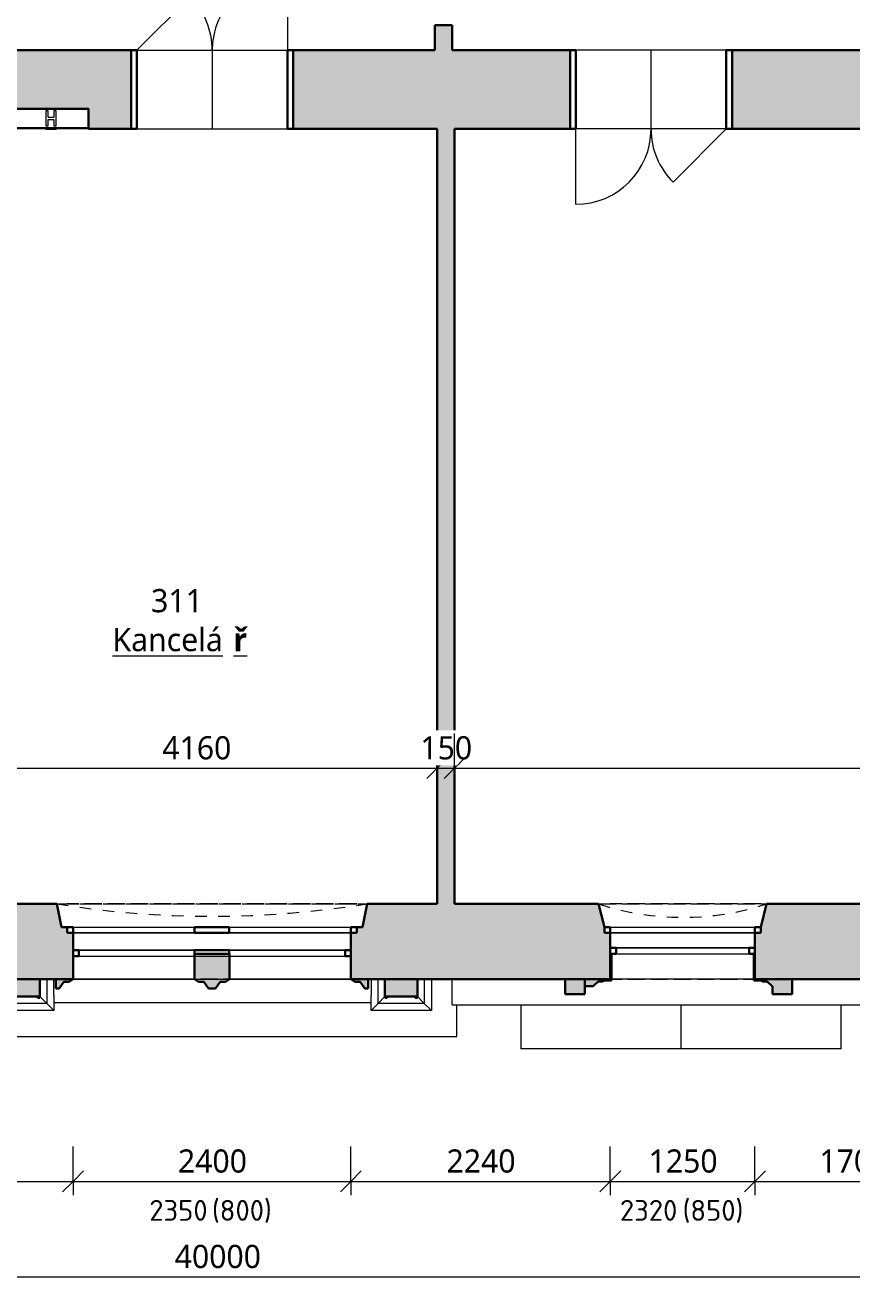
# Model space of a CAD drawing. Header units: metres. Extents: x -2.7 to 41.7, y -4.4 to 31.2.
# Tile 14 of 21: x 18.1 to 25.2, y -2.3 to 8.6. Entities that reach past the tile are written whole.
import ezdxf

# ---------------------------------------------------------------- set-up
doc = ezdxf.new("R2010")
doc.units = ezdxf.units.M
doc.linetypes.add('AV - Cerch_ 1 tecka 2mm', pattern=[0.004, 0.002, -0.001, 0, -0.001])
doc.layers.add('AV-KOTY', color=5, linetype='Continuous', lineweight=13, true_color=0x0000ff)
doc.layers.add('AV-MISTNOSTI', color=5, linetype='Continuous', lineweight=5, true_color=0x0000ff)
for name, color, linetype, lineweight in [('AV-KOTY-100', 7, 'Continuous', 5), ('AV-SRAFY', 7, 'Continuous', 35), ('AV-STAVBA', 7, 'Continuous', 18), ('AV-VYBAVENI', 7, 'Continuous', 18)]:
    doc.layers.add(name, color=color, linetype=linetype, lineweight=lineweight)
doc.styles.add('ISOCPEUR', font='isocpeur.ttf', dxfattribs={"height": 0.18})
doc.styles.add('Trebuchet MS', font='trebuc.ttf', dxfattribs={"height": 0.2})
doc.styles.add('Trebuchet MS_B', font='trebuc.ttf', dxfattribs={"height": 0.2})
doc.dimstyles.new('2_mm_-_O_-_Blue_-_mm_-_zaokrouhlena', dxfattribs={"dimscale": 0.3048, "dimtxt": 0.20619, "dimasz": 0.590551, "dimexe": 0.393701, "dimexo": 0.0625, "dimgap": 0.065617, "dimtad": 1, "dimdec": 0, "dimlfac": 1000, "dimrnd": 10, "dimzin": 0, "dimdsep": 46, "dimtxsty": 'Trebuchet MS', "dimblk1": 'OBLIQUE', "dimblk2": 'OBLIQUE', "dimsah": 1, "dimcen": 0.09, "dimazin": 0, "dimtfac": 1, "dimtdec": 4, "dimtix": 1, "dimtmove": 0, "dimatfit": 3, "dimfxl": 0.984252, "dimfxlon": 1, "dimtvp": 1, "dimtfill": 1, "dimtolj": 1, "dimtzin": 0, "dimarcsym": 2})

# ---------------------------------------------------------------- blocks, each defined once
blk = doc.blocks.new('DO_2-L_Obl__členěné_222 - 1300x2550_zdobné-998353-3NP')
at = {"layer": 'AV-STAVBA'}
for p, q in [((0.65, 0.86), (0.65, 0.21)), ((-0.65, 0.21), (-0.19, 0.67)), ((-0.65, 0.21), (0.65, 0.21)), ((-0.65, -0.47), (-0.65, 0.21)), ((0, 0.21), (0, -0.47)), ((0.65, -0.47), (0.65, 0.21)), ((-0.7, -0.47), (-0.65, -0.47)), ((-0.65, -0.47), (0.65, -0.47)), ((0.65, -0.47), (0.7, -0.47))]:
    blk.add_line(p, q, dxfattribs=at)
at = {"layer": 'AV-STAVBA', "lineweight": 35}
for p, q in [((-0.65, 0.21), (-0.7, 0.21)), ((-0.7, 0.21), (-0.7, -0.47)), ((-0.65, -0.47), (-0.65, 0.21)), ((0.7, 0.21), (0.65, 0.21)), ((0.65, 0.21), (0.65, -0.47)), ((0.7, -0.47), (0.7, 0.21)), ((-0.7, -0.47), (-0.65, -0.47)), ((0.65, -0.47), (0.7, -0.47))]:
    blk.add_line(p, q, dxfattribs=at)
at = {"layer": 'AV-STAVBA', "linetype": 'AV - Cerch_ 1 tecka 2mm'}
for p, q in [((-0.65, 0.21), (0.65, 0.21)), ((-0.7, -0.47), (0.7, -0.47)), ((-0.65, -0.47), (0.65, -0.47))]:
    blk.add_line(p, q, dxfattribs=at)
at = {"layer": 'AV-STAVBA'}
for centre, start, end in [((0.65, 0.21), 90, 180), ((-0.65, 0.21), 360, 45)]:
    blk.add_arc(centre, 0.65, start, end, dxfattribs=at)
blk = doc.blocks.new('WI_2-2_dvojité_bez středního sloupku - 1250x2320-1217601-3NP')
at = {"layer": 'AV-STAVBA', "linetype": 'AV - Cerch_ 1 tecka 2mm', "lineweight": 13}
for p, q in [((0.675, 0.325), (-0.675, 0.325)), ((-0.675, 0.325), (0.675, 0.325)), ((0.625, 0.325), (-0.625, 0.325)), ((0.675, -0.325), (-0.675, -0.325)), ((0.625, -0.325), (-0.625, -0.325)), ((-0.625, -0.325), (0.625, -0.325))]:
    blk.add_line(p, q, dxfattribs=at)
at = {"layer": 'AV-STAVBA', "lineweight": 35}
for p, q in [((-0.625, 0.125), (-0.675, 0.125)), ((-0.675, 0.125), (-0.675, 0.075)), ((-0.625, 0.075), (-0.625, 0.125)), ((0.675, 0.125), (0.625, 0.125)), ((0.625, 0.125), (0.625, 0.075)), ((0.675, 0.075), (0.675, 0.125)), ((-0.675, 0.075), (-0.625, 0.075)), ((0.625, 0.075), (0.675, 0.075)), ((-0.625, -0.105), (-0.625, -0.055)), ((-0.625, -0.055), (-0.575, -0.055)), ((-0.575, -0.105), (-0.625, -0.105)), ((-0.575, -0.055), (-0.575, -0.105)), ((0.575, -0.105), (0.575, -0.055)), ((0.575, -0.055), (0.625, -0.055)), ((0.625, -0.105), (0.575, -0.105)), ((0.625, -0.055), (0.625, -0.105))]:
    blk.add_line(p, q, dxfattribs=at)
at = {"layer": 'AV-STAVBA'}
for p, q in [((-0.675, 0.075), (-0.675, 0.125)), ((-0.675, 0.125), (0.675, 0.125)), ((-0.625, 0.125), (0.031, 0.125)), ((-0.625, 0.075), (-0.625, 0.125)), ((0.031, 0.125), (0.625, 0.125)), ((0.625, 0.075), (0.625, 0.125)), ((0.675, 0.075), (0.675, 0.125)), ((-0.675, 0.075), (0.675, 0.075)), ((0.031, 0.075), (-0.625, 0.075)), ((0.625, 0.075), (0.031, 0.075)), ((-0.625, -0.055), (-0.625, -0.105)), ((-0.625, -0.055), (0.625, -0.055)), ((-0.625, -0.105), (0.625, -0.105)), ((0.031, -0.055), (-0.575, -0.055)), ((-0.575, -0.055), (-0.575, -0.105)), ((-0.575, -0.105), (0.031, -0.105)), ((0.575, -0.055), (0.031, -0.055)), ((0.031, -0.105), (0.575, -0.105)), ((0.575, -0.055), (0.575, -0.105)), ((0.625, -0.055), (0.625, -0.105))]:
    blk.add_line(p, q, dxfattribs=at)
blk = doc.blocks.new('GM_Nika se zkoseným ostěním a klenutým nadpražím - 1350x2500_200-1217707-3NP')
at = {"layer": 'AV-STAVBA', "linetype": 'AV - Cerch_ 1 tecka 2mm', "lineweight": 13}
for p, q in [((0.675, 0.325), (-0.675, 0.325)), ((0.725, -0.325), (-0.725, -0.325))]:
    blk.add_line(p, q, dxfattribs=at)
blk.add_arc((0, -2.537), 2.328, 71.8558, 108.1442, dxfattribs=at)
blk = doc.blocks.new('GM_Nika_zkosené ostění - v900-1218213-3NP')
at = {"layer": 'AV-STAVBA', "linetype": 'AV - Cerch_ 1 tecka 2mm', "lineweight": 13}
blk.add_line((-0.6, 0.325), (0.85, 0.325), dxfattribs=at)
blk = doc.blocks.new('WI_4-4_dvojité - 2400x2350-1624764-3NP')
at = {"layer": 'AV-STAVBA', "linetype": 'AV - Cerch_ 1 tecka 2mm', "lineweight": 13}
for p, q in [((1.25, 0.325), (-1.25, 0.325)), ((-1.25, 0.325), (1.25, 0.325)), ((1.2, 0.325), (-1.2, 0.325)), ((1.25, -0.325), (-1.25, -0.325)), ((1.2, -0.325), (-1.2, -0.325)), ((-1.2, -0.325), (1.2, -0.325))]:
    blk.add_line(p, q, dxfattribs=at)
at = {"layer": 'AV-STAVBA', "lineweight": 35}
for p, q in [((-1.2, 0.125), (-1.25, 0.125)), ((-1.2, 0.075), (-1.2, 0.125)), ((0.15, 0.125), (-0.15, 0.125)), ((-0.15, 0.125), (-0.15, 0.075)), ((0.15, 0.075), (0.15, 0.125)), ((1.25, 0.125), (1.2, 0.125)), ((1.2, 0.125), (1.2, 0.075)), ((-0.15, 0.075), (0.15, 0.075)), ((-1.2, -0.075), (-1.15, -0.075)), ((-1.15, -0.075), (-1.15, -0.125)), ((-0.15, -0.105), (-0.15, -0.075)), ((-0.15, -0.075), (0.15, -0.075)), ((0.15, -0.075), (0.15, -0.105)), ((1.15, -0.125), (1.15, -0.075)), ((1.15, -0.075), (1.2, -0.075)), ((-1.15, -0.125), (-1.2, -0.125)), ((1.2, -0.125), (1.15, -0.125))]:
    blk.add_line(p, q, dxfattribs=at)
at = {"layer": 'AV-STAVBA'}
for p, q in [((-1.25, 0.075), (-1.25, 0.125)), ((-1.25, 0.125), (1.25, 0.125)), ((-1.2, 0.125), (-0.15, 0.125)), ((-1.2, 0.075), (-1.2, 0.125)), ((0.15, 0.125), (1.2, 0.125)), ((1.2, 0.075), (1.2, 0.125)), ((1.25, 0.075), (1.25, 0.125)), ((-1.25, 0.075), (1.25, 0.075)), ((-0.15, 0.075), (-1.2, 0.075)), ((1.2, 0.075), (0.15, 0.075)), ((-1.2, -0.075), (-1.2, -0.125)), ((-1.2, -0.075), (1.2, -0.075)), ((-0.15, -0.075), (-1.15, -0.075)), ((-1.15, -0.075), (-1.15, -0.125)), ((1.15, -0.075), (0.15, -0.075)), ((1.15, -0.075), (1.15, -0.125)), ((1.2, -0.075), (1.2, -0.125)), ((-1.2, -0.125), (1.2, -0.125)), ((-1.15, -0.125), (-0.15, -0.125)), ((0.15, -0.125), (1.15, -0.125))]:
    blk.add_line(p, q, dxfattribs=at)
blk = doc.blocks.new('GM_Nika se zkoseným ostěním a klenutým nadpražím - 2600x2500_4500-1221870-3NP')
at = {"layer": 'AV-STAVBA', "linetype": 'AV - Cerch_ 1 tecka 2mm', "lineweight": 13}
for p, q in [((1.3, 0.325), (-1.3, 0.325)), ((1.34, -0.325), (-1.34, -0.325))]:
    blk.add_line(p, q, dxfattribs=at)
blk.add_arc((0, -8.719), 8.5, 80.9297, 99.0703, dxfattribs=at)
blk = doc.blocks.new('GM_Nika_zkosené ostění - v850-1222089-3NP')
at = {"layer": 'AV-STAVBA', "linetype": 'AV - Cerch_ 1 tecka 2mm', "lineweight": 13}
blk.add_line((-1.215, 0.325), (1.465, 0.325), dxfattribs=at)
blk = doc.blocks.new('PF_Hydrant pod omítku - 650x650-1551170-3NP')
at = {"layer": 'AV-VYBAVENI'}
for p, q in [((-0.778, 0.34), (-0.128, 0.34)), ((-0.778, 0.34), (-0.778, 0.327)), ((-0.778, 0.34), (-0.778, 0.165)), ((-0.498, 0.345), (-0.478, 0.345)), ((-0.498, 0.34), (-0.498, 0.345)), ((-0.478, 0.345), (-0.428, 0.345)), ((-0.478, 0.34), (-0.478, 0.345)), ((-0.428, 0.345), (-0.408, 0.345)), ((-0.428, 0.34), (-0.428, 0.345)), ((-0.408, 0.34), (-0.408, 0.345)), ((-0.128, 0.34), (-0.128, 0.327)), ((-0.128, 0.165), (-0.128, 0.34)), ((-0.128, 0.327), (-0.778, 0.327)), ((-0.498, 0.312), (-0.498, 0.182)), ((-0.478, 0.312), (-0.498, 0.312)), ((-0.478, 0.257), (-0.478, 0.312)), ((-0.428, 0.257), (-0.478, 0.257)), ((-0.428, 0.237), (-0.478, 0.237)), ((-0.478, 0.182), (-0.478, 0.237)), ((-0.428, 0.312), (-0.428, 0.257)), ((-0.408, 0.312), (-0.428, 0.312)), ((-0.428, 0.237), (-0.428, 0.182)), ((-0.408, 0.182), (-0.408, 0.312)), ((-0.778, 0.165), (-0.128, 0.165)), ((-0.498, 0.182), (-0.478, 0.182)), ((-0.428, 0.182), (-0.408, 0.182))]:
    blk.add_line(p, q, dxfattribs=at)
blk = doc.blocks.new('Podokenní římsa 3NP - Podokenní římsa 3NP-1611802-3NP')
at = {"layer": 'AV-STAVBA'}
for q in [(21.795, 0.358), (33.759, 0.138)]:
    blk.add_line((21.795, 0.138), q, dxfattribs=at)
blk = doc.blocks.new('Tympanon a šambrána 3NP5 - Tympanon a šambrána 2NP-1615951-3NP')
at = {"layer": 'AV-STAVBA'}
h = blk.add_hatch(color=256, dxfattribs=at)
h.paths.add_polyline_path([(7.791, 0.228), (7.8, 0.228), (7.8, 0.358), (7.48, 0.358), (7.48, 0.578), (7.47, 0.578), (7.47, 0.348), (7.535, 0.348), (7.55, 0.339), (7.585, 0.339), (7.628, 0.297), (7.63, 0.297), (7.63, 0.228)])
h.paths.add_polyline_path([(6.01, 0.297), (6.082, 0.297), (6.125, 0.339), (6.16, 0.339), (6.175, 0.348), (6.24, 0.348), (6.24, 0.578), (6.23, 0.578), (6.23, 0.358), (6.01, 0.358)])
blk.add_hatch(color=256, dxfattribs=at).paths.add_polyline_path([(6.01, 0.228), (6.01, 0.358), (5.84, 0.358), (5.84, 0.228)])
at = {"layer": 'AV-STAVBA', "lineweight": 35}
for p, q in [((6.23, 0.578), (6.23, 0.358)), ((6.24, 0.348), (6.24, 0.578)), ((7.47, 0.578), (7.47, 0.348)), ((7.48, 0.358), (7.48, 0.578)), ((6.01, 0.358), (5.84, 0.358)), ((5.84, 0.358), (5.84, 0.228)), ((6.23, 0.358), (6.01, 0.358)), ((6.01, 0.358), (6.01, 0.297)), ((6.01, 0.228), (6.01, 0.358)), ((6.082, 0.297), (6.125, 0.339)), ((6.125, 0.339), (6.16, 0.339)), ((6.16, 0.339), (6.175, 0.348)), ((6.175, 0.348), (6.24, 0.348)), ((7.47, 0.348), (7.535, 0.348)), ((7.8, 0.358), (7.48, 0.358)), ((7.535, 0.348), (7.55, 0.339)), ((7.55, 0.339), (7.585, 0.339)), ((7.585, 0.339), (7.628, 0.297)), ((7.8, 0.228), (7.8, 0.358)), ((5.84, 0.228), (6.01, 0.228)), ((6.01, 0.297), (6.082, 0.297)), ((7.628, 0.297), (7.63, 0.297)), ((7.63, 0.297), (7.63, 0.228)), ((7.63, 0.228), (7.8, 0.228))]:
    blk.add_line(p, q, dxfattribs=at)
blk = doc.blocks.new('Šambrána krajní_2NP2 - Šambrána krajní_2NP-1634565-3NP')
at = {"layer": 'AV-STAVBA'}
h = blk.add_hatch(color=256, dxfattribs=at)
h.paths.add_polyline_path([(18.37, 0.278), (18.4, 0.278), (18.441, 0.335), (18.486, 0.335), (18.52, 0.358), (18.37, 0.358)])
h.paths.add_polyline_path([(19.69, 0.278), (19.75, 0.278), (19.791, 0.335), (19.836, 0.335), (19.87, 0.358), (19.87, 0.578), (19.57, 0.578), (19.57, 0.358), (19.604, 0.335), (19.649, 0.335)])
h.paths.add_polyline_path([(21.07, 0.278), (21.07, 0.358), (20.92, 0.358), (20.954, 0.335), (20.999, 0.335), (21.04, 0.278)])
for points in [[(17.954, 0.208), (18.234, 0.208), (18.234, 0.358), (17.954, 0.358)], [(21.494, 0.208), (21.494, 0.358), (21.214, 0.358), (21.214, 0.208)]]:
    blk.add_hatch(color=256, dxfattribs=at).paths.add_polyline_path(points)
h = blk.add_hatch(color=256, dxfattribs=at)
h.paths.add_polyline_path([(18.234, 0.198), (18.234, 0.208), (18.214, 0.208), (18.214, 0.198)])
h.paths.add_polyline_path([(17.974, 0.198), (17.974, 0.208), (17.954, 0.208), (17.954, 0.198)])
h = blk.add_hatch(color=256, dxfattribs=at)
h.paths.add_polyline_path([(21.474, 0.198), (21.494, 0.198), (21.494, 0.208), (21.474, 0.208)])
h.paths.add_polyline_path([(21.234, 0.198), (21.234, 0.208), (21.214, 0.208), (21.214, 0.198)])
at = {"layer": 'AV-STAVBA', "lineweight": 35}
for p, q in [((19.87, 0.578), (19.57, 0.578)), ((19.57, 0.578), (19.57, 0.358)), ((19.87, 0.358), (19.87, 0.578)), ((18.234, 0.358), (17.954, 0.358)), ((17.954, 0.358), (17.954, 0.208)), ((18.234, 0.208), (18.234, 0.358)), ((18.52, 0.358), (18.37, 0.358)), ((18.37, 0.358), (18.37, 0.278)), ((18.4, 0.278), (18.441, 0.335)), ((18.441, 0.335), (18.486, 0.335)), ((18.486, 0.335), (18.52, 0.358)), ((19.57, 0.358), (19.604, 0.335)), ((19.604, 0.335), (19.649, 0.335)), ((19.649, 0.335), (19.69, 0.278)), ((19.75, 0.278), (19.791, 0.335)), ((19.791, 0.335), (19.836, 0.335)), ((19.836, 0.335), (19.87, 0.358)), ((21.07, 0.358), (20.92, 0.358)), ((20.92, 0.358), (20.954, 0.335)), ((20.954, 0.335), (20.999, 0.335)), ((20.999, 0.335), (21.04, 0.278)), ((21.07, 0.278), (21.07, 0.358)), ((21.494, 0.358), (21.214, 0.358)), ((21.214, 0.358), (21.214, 0.208)), ((21.494, 0.208), (21.494, 0.358)), ((18.37, 0.278), (18.4, 0.278)), ((19.69, 0.278), (19.75, 0.278)), ((21.04, 0.278), (21.07, 0.278)), ((17.974, 0.208), (17.954, 0.208)), ((17.954, 0.208), (17.954, 0.198)), ((17.954, 0.208), (18.234, 0.208)), ((17.954, 0.198), (17.974, 0.198)), ((17.974, 0.198), (17.974, 0.208)), ((18.234, 0.208), (18.214, 0.208)), ((18.214, 0.208), (18.214, 0.198)), ((18.214, 0.198), (18.234, 0.198)), ((18.234, 0.198), (18.234, 0.208)), ((21.234, 0.208), (21.214, 0.208)), ((21.214, 0.208), (21.214, 0.198)), ((21.214, 0.208), (21.494, 0.208)), ((21.214, 0.198), (21.234, 0.198)), ((21.234, 0.198), (21.234, 0.208)), ((21.494, 0.208), (21.474, 0.208)), ((21.474, 0.208), (21.474, 0.198)), ((21.474, 0.198), (21.494, 0.198)), ((21.494, 0.198), (21.494, 0.208))]:
    blk.add_line(p, q, dxfattribs=at)
at = {"layer": 'AV-STAVBA'}
for p, q in [((17.612, 0.358), (17.612, -0.137)), ((17.834, 0.087), (17.834, 0.358)), ((17.894, 0.148), (17.894, 0.358)), ((18.294, 0.358), (18.294, 0.148)), ((18.355, 0.218), (18.355, 0.358)), ((21.094, 0.358), (21.094, 0.218)), ((21.154, 0.148), (21.154, 0.358)), ((21.554, 0.358), (21.554, 0.148)), ((21.615, 0.358), (21.615, 0.087)), ((17.834, 0.087), (17.894, 0.148)), ((17.894, 0.148), (17.954, 0.208)), ((18.294, 0.148), (17.894, 0.148)), ((18.294, 0.148), (18.234, 0.208)), ((18.355, 0.087), (18.294, 0.148)), ((18.355, 0.218), (18.355, 0.185)), ((18.355, 0.185), (18.355, 0.087)), ((18.355, 0.158), (21.094, 0.158)), ((21.094, 0.185), (21.094, 0.218)), ((21.094, 0.087), (21.094, 0.185)), ((21.094, 0.087), (21.154, 0.148)), ((21.154, 0.148), (21.214, 0.208)), ((21.554, 0.148), (21.154, 0.148)), ((21.554, 0.148), (21.494, 0.208)), ((21.615, 0.087), (21.554, 0.148)), ((21.836, -0.137), (21.836, 0.138)), ((18.355, 0.087), (17.834, 0.087)), ((21.615, 0.087), (21.094, 0.087)), ((17.612, -0.137), (21.836, -0.137))]:
    blk.add_line(p, q, dxfattribs=at)
blk = doc.blocks.new('DIMBLOCK51-3NP')
at = {"layer": 'AV-KOTY-100', "color": 5, "true_color": 0x0000ff}
for p, q in [((16.25, -1.387), (16.25, -1.087)), ((18.52, -1.387), (18.52, -1.087)), ((16.25, -1.387), (16.34, -1.297)), ((18.52, -1.387), (18.61, -1.297)), ((16.25, -1.387), (16.16, -1.477)), ((16.25, -1.387), (18.52, -1.387)), ((16.25, -1.387), (16.25, -1.507)), ((18.52, -1.387), (18.43, -1.477)), ((18.52, -1.387), (18.52, -1.507))]:
    blk.add_line(p, q, dxfattribs=at)
at = {"layer": 'AV-KOTY-100', "color": 0, "insert": (17.091, -1.111), "char_height": 0.2, "width": 0.70454, "attachment_point": 1, "line_spacing_factor": 1.048425, "style": 'Trebuchet MS', "bg_fill": 3, "box_fill_scale": 1.25, "bg_fill_color": 256, "bg_fill_true_color": 13158600, "bg_fill_transparency": 0}
blk.add_mtext('2270', dxfattribs=at)
blk = doc.blocks.new('_Oblique')
at = {"color": 0, "linetype": 'ByBlock', "lineweight": -2}
blk.add_line((-0.5, -0.5), (0.5, 0.5), dxfattribs=at)
blk = doc.blocks.new('DIMBLOCK52-3NP')
at = {"layer": 'AV-KOTY-100', "color": 5, "true_color": 0x0000ff}
for p, q in [((18.52, -1.387), (18.52, -1.087)), ((20.92, -1.387), (20.92, -1.087)), ((18.52, -1.387), (18.61, -1.297)), ((20.92, -1.387), (21.01, -1.297)), ((18.52, -1.387), (18.43, -1.477)), ((18.52, -1.387), (20.92, -1.387)), ((18.52, -1.387), (18.52, -1.507)), ((20.92, -1.387), (20.83, -1.477)), ((20.92, -1.387), (20.92, -1.507))]:
    blk.add_line(p, q, dxfattribs=at)
at = {"layer": 'AV-KOTY-100', "color": 0, "insert": (19.426, -1.111), "char_height": 0.2, "width": 0.70454, "attachment_point": 1, "line_spacing_factor": 1.048425, "style": 'Trebuchet MS', "bg_fill": 3, "box_fill_scale": 1.25, "bg_fill_color": 256, "bg_fill_true_color": 13158600, "bg_fill_transparency": 0}
blk.add_mtext('2400', dxfattribs=at)
blk = doc.blocks.new('DIMBLOCK53-3NP')
at = {"layer": 'AV-KOTY-100', "color": 5, "true_color": 0x0000ff}
for p, q in [((20.92, -1.387), (20.92, -1.087)), ((23.16, -1.387), (23.16, -1.087)), ((20.92, -1.387), (21.01, -1.297)), ((23.16, -1.387), (23.25, -1.297)), ((20.92, -1.387), (20.83, -1.477)), ((20.92, -1.387), (23.16, -1.387)), ((20.92, -1.387), (20.92, -1.507)), ((23.16, -1.387), (23.07, -1.477)), ((23.16, -1.387), (23.16, -1.507))]:
    blk.add_line(p, q, dxfattribs=at)
at = {"layer": 'AV-KOTY-100', "color": 0, "insert": (21.746, -1.111), "char_height": 0.2, "width": 0.70454, "attachment_point": 1, "line_spacing_factor": 1.048425, "style": 'Trebuchet MS', "bg_fill": 3, "box_fill_scale": 1.25, "bg_fill_color": 256, "bg_fill_true_color": 13158600, "bg_fill_transparency": 0}
blk.add_mtext('2240', dxfattribs=at)
blk = doc.blocks.new('DIMBLOCK54-3NP')
at = {"layer": 'AV-KOTY-100', "color": 5, "true_color": 0x0000ff}
for p, q in [((23.16, -1.387), (23.16, -1.087)), ((24.41, -1.387), (24.41, -1.087)), ((23.16, -1.387), (23.25, -1.297)), ((24.41, -1.387), (24.5, -1.297)), ((23.16, -1.387), (23.07, -1.477)), ((23.16, -1.387), (24.41, -1.387)), ((23.16, -1.387), (23.16, -1.507)), ((24.41, -1.387), (24.32, -1.477)), ((24.41, -1.387), (24.41, -1.507))]:
    blk.add_line(p, q, dxfattribs=at)
at = {"layer": 'AV-KOTY-100', "color": 0, "insert": (23.491, -1.111), "char_height": 0.2, "width": 0.70454, "attachment_point": 1, "line_spacing_factor": 1.048425, "style": 'Trebuchet MS', "bg_fill": 3, "box_fill_scale": 1.25, "bg_fill_color": 256, "bg_fill_true_color": 13158600, "bg_fill_transparency": 0}
blk.add_mtext('1250', dxfattribs=at)
blk = doc.blocks.new('DIMBLOCK55-3NP')
at = {"layer": 'AV-KOTY-100', "color": 5, "true_color": 0x0000ff}
for p, q in [((24.41, -1.387), (24.41, -1.087)), ((26.11, -1.387), (26.11, -1.087)), ((24.41, -1.387), (24.5, -1.297)), ((26.11, -1.387), (26.2, -1.297)), ((24.41, -1.387), (24.32, -1.477)), ((24.41, -1.387), (26.11, -1.387)), ((24.41, -1.387), (24.41, -1.507)), ((26.11, -1.387), (26.02, -1.477)), ((26.11, -1.387), (26.11, -1.507))]:
    blk.add_line(p, q, dxfattribs=at)
at = {"layer": 'AV-KOTY-100', "color": 0, "insert": (24.966, -1.111), "char_height": 0.2, "width": 0.70454, "attachment_point": 1, "line_spacing_factor": 1.048425, "style": 'Trebuchet MS', "bg_fill": 3, "box_fill_scale": 1.25, "bg_fill_color": 256, "bg_fill_true_color": 13158600, "bg_fill_transparency": 0}
blk.add_mtext('1700', dxfattribs=at)
blk = doc.blocks.new('DIMBLOCK66-3NP')
at = {"layer": 'AV-KOTY-100', "color": 5, "true_color": 0x0000ff}
for p, q in [((-0.235, -2.211), (-0.235, -1.911)), ((39.765, -2.211), (39.765, -1.911)), ((-0.235, -2.211), (-0.145, -2.121)), ((39.765, -2.211), (39.855, -2.121)), ((-0.235, -2.211), (-0.325, -2.301)), ((-0.235, -2.211), (39.765, -2.211)), ((-0.235, -2.211), (-0.235, -2.331)), ((39.765, -2.211), (39.675, -2.301)), ((39.765, -2.211), (39.765, -2.331))]:
    blk.add_line(p, q, dxfattribs=at)
at = {"layer": 'AV-KOTY-100', "color": 0, "insert": (19.398, -1.935), "char_height": 0.2, "width": 0.88068, "attachment_point": 1, "line_spacing_factor": 1.048425, "style": 'Trebuchet MS', "bg_fill": 3, "box_fill_scale": 1.25, "bg_fill_color": 256, "bg_fill_true_color": 13158600, "bg_fill_transparency": 0}
blk.add_mtext('40000', dxfattribs=at)
blk = doc.blocks.new('DIMBLOCK74-3NP')
at = {"layer": 'AV-KOTY-100', "color": 5, "true_color": 0x0000ff}
for p, q in [((17.505, 2.18), (17.505, 2.48)), ((21.665, 2.18), (21.665, 2.48)), ((17.505, 2.18), (17.595, 2.27)), ((21.665, 2.18), (21.755, 2.27)), ((17.505, 2.18), (17.415, 2.09)), ((17.505, 2.18), (21.665, 2.18)), ((17.505, 2.18), (17.505, 2.06)), ((21.665, 2.18), (21.575, 2.09)), ((21.665, 2.18), (21.665, 2.06))]:
    blk.add_line(p, q, dxfattribs=at)
at = {"layer": 'AV-KOTY-100', "color": 0, "insert": (19.291, 2.456), "char_height": 0.2, "width": 0.70454, "attachment_point": 1, "line_spacing_factor": 1.048425, "style": 'Trebuchet MS', "bg_fill": 3, "box_fill_scale": 1.25, "bg_fill_color": 256, "bg_fill_true_color": 13158600, "bg_fill_transparency": 0}
blk.add_mtext('4160', dxfattribs=at)
blk = doc.blocks.new('DIMBLOCK75-3NP')
at = {"layer": 'AV-KOTY-100', "color": 5, "true_color": 0x0000ff}
for p, q in [((21.665, 2.18), (21.665, 2.48)), ((21.815, 2.18), (21.815, 2.48)), ((21.665, 2.18), (21.755, 2.27)), ((21.815, 2.18), (21.905, 2.27)), ((21.665, 2.18), (21.575, 2.09)), ((21.665, 2.18), (21.815, 2.18)), ((21.665, 2.18), (21.665, 2.06)), ((21.815, 2.18), (21.725, 2.09)), ((21.815, 2.18), (21.815, 2.06))]:
    blk.add_line(p, q, dxfattribs=at)
at = {"layer": 'AV-KOTY-100', "color": 0, "insert": (21.52, 2.456), "char_height": 0.2, "width": 0.52841, "attachment_point": 1, "line_spacing_factor": 1.048425, "style": 'Trebuchet MS', "bg_fill": 3, "box_fill_scale": 1.25, "bg_fill_color": 256, "bg_fill_true_color": 13158600, "bg_fill_transparency": 0}
blk.add_mtext('150', dxfattribs=at)
blk = doc.blocks.new('DIMBLOCK76-3NP')
at = {"layer": 'AV-KOTY-100', "color": 5, "true_color": 0x0000ff}
for p, q in [((21.815, 2.18), (21.815, 2.48)), ((30.635, 2.18), (30.635, 2.48)), ((21.815, 2.18), (21.905, 2.27)), ((30.635, 2.18), (30.725, 2.27)), ((21.815, 2.18), (21.725, 2.09)), ((21.815, 2.18), (30.635, 2.18)), ((21.815, 2.18), (21.815, 2.06)), ((30.635, 2.18), (30.545, 2.09)), ((30.635, 2.18), (30.635, 2.06))]:
    blk.add_line(p, q, dxfattribs=at)
at = {"layer": 'AV-KOTY-100', "color": 0, "insert": (25.931, 2.456), "char_height": 0.2, "width": 0.70454, "attachment_point": 1, "line_spacing_factor": 1.048425, "style": 'Trebuchet MS', "bg_fill": 3, "box_fill_scale": 1.25, "bg_fill_color": 256, "bg_fill_true_color": 13158600, "bg_fill_transparency": 0}
blk.add_mtext('8820', dxfattribs=at)

msp = doc.modelspace()

# ---------------------------------------------------------------- hatches: boundary and pattern name
at = {"layer": 'AV-SRAFY', "lineweight": 18}
h = msp.add_hatch(color=256, dxfattribs=at)
h.paths.add_polyline_path([(21.7948, 8.3782), (21.7948, 8.5932), (21.6448, 8.5932), (21.6448, 8.3782)])
h.paths.add_polyline_path([(21.6448, 9.9432), (21.7948, 9.9432), (21.7948, 14.0482), (21.6448, 14.0482), (21.6448, 11.0351)])
h = msp.add_hatch(color=256, dxfattribs=at)
h.paths.add_polyline_path([(32.5648, 7.6982), (39.2348, 7.6982), (39.2348, 8.3782), (32.5648, 8.3782)])
h.paths.add_polyline_path([(17.6273, 7.6982), (18.0048, 7.6982), (18.0048, 7.8732), (18.6548, 7.8732), (18.6548, 7.6982), (19.0224, 7.6982), (19.0224, 8.3782), (17.7648, 8.3782), (17.7648, 8.0382), (17.5048, 8.0382), (17.5048, 7.6982)])
h.paths.add_polyline_path([(20.4224, 7.6982), (22.8123, 7.6982), (22.8123, 8.3782), (20.4224, 8.3782)])
h.paths.add_polyline_path([(30.7848, 7.6982), (31.1648, 7.6982), (31.1648, 8.3782), (29.9648, 8.3782), (29.9648, 7.8682), (28.7048, 7.8682), (28.7048, 8.3782), (24.2123, 8.3782), (24.2123, 7.6982), (30.6348, 7.6982)])
msp.add_hatch(color=256, dxfattribs=at).paths.add_polyline_path([(21.6648, 1.0082), (21.8148, 1.0082), (21.8148, 7.6982), (21.6648, 7.6982), (21.6648, 2.0759)])
h = msp.add_hatch(color=256, dxfattribs=at)
h.paths.add_polyline_path([(20.9198, 0.3582), (23.1598, 0.3582), (23.1598, 0.7582), (23.1098, 0.7582), (23.1098, 0.8082), (23.0598, 1.0082), (21.0598, 1.0082), (21.0198, 0.8082), (20.9698, 0.8082), (20.9698, 0.7582), (20.9198, 0.7582), (20.9198, 0.3961)])
h.paths.add_polyline_path([(5.4448, 0.3582), (6.2299, 0.3582), (6.2299, 0.7582), (6.1799, 0.7582), (6.1799, 0.8082), (6.1299, 1.0082), (5.4348, 1.0082), (5.4348, 0.3582)])
h.paths.add_polyline_path([(7.4799, 0.3582), (9.1599, 0.3582), (9.1599, 0.7582), (9.1099, 0.7582), (9.1099, 0.8082), (9.0599, 1.0082), (7.5799, 1.0082), (7.5299, 0.8082), (7.5299, 0.7582), (7.4799, 0.7582), (7.4799, 0.3961)])
h.paths.add_polyline_path([(33.9791, 0.3582), (33.9791, 0.8282), (34.0498, 0.8282), (34.0498, 1.0082), (33.3198, 1.0082), (33.2698, 0.8082), (33.2698, 0.7582), (33.2198, 0.7582), (33.2198, 0.3582), (33.9435, 0.3582)])
h.paths.add_polyline_path([(10.4099, 0.3582), (12.0998, 0.3582), (12.0998, 0.7582), (12.0498, 0.7582), (12.0498, 0.8082), (11.9998, 1.0082), (10.5099, 1.0082), (10.4599, 0.8082), (10.4599, 0.7582), (10.4099, 0.7582), (10.4099, 0.5782)])
h.paths.add_polyline_path([(13.3498, 0.3582), (14.9998, 0.3582), (14.9998, 0.7582), (14.9498, 0.7582), (14.9498, 0.8082), (14.8998, 1.0082), (13.4498, 1.0082), (13.3998, 0.8082), (13.3998, 0.7582), (13.3498, 0.7582), (13.3498, 0.5782)])
h.paths.add_polyline_path([(31.9698, 0.3582), (31.9698, 0.7582), (31.9198, 0.7582), (31.9198, 0.8082), (31.8698, 1.0082), (30.3798, 1.0082), (30.3298, 0.8082), (30.3298, 0.7582), (30.2798, 0.7582), (30.2798, 0.3582), (31.8153, 0.3582)])
h.paths.add_polyline_path([(16.2498, 0.3582), (18.5198, 0.3582), (18.5198, 0.7582), (18.4698, 0.7582), (18.4698, 0.8082), (18.4198, 0.8082), (18.3798, 1.0082), (16.3498, 1.0082), (16.2998, 0.8082), (16.2998, 0.7582), (16.2498, 0.7582), (16.2498, 0.3961)])
h.paths.add_polyline_path([(24.4098, 0.3582), (26.1098, 0.3582), (26.1098, 0.7582), (26.0598, 0.7582), (26.0598, 0.8082), (26.0098, 1.0082), (24.5098, 1.0082), (24.4598, 0.8082), (24.4598, 0.7582), (24.4098, 0.7582), (24.4098, 0.3961)])
h.paths.add_polyline_path([(29.0298, 0.3582), (29.0298, 0.7582), (28.9798, 0.7582), (28.9798, 0.8082), (28.9298, 1.0082), (27.4598, 1.0082), (27.4098, 0.8082), (27.4098, 0.7582), (27.3598, 0.7582), (27.3598, 0.3582), (28.9777, 0.3582)])

# ---------------------------------------------------------------- linework, layer by layer
at = {"layer": 'AV-STAVBA', "lineweight": 35}
for p, q in [((21.7948, 8.5932), (21.6448, 8.5932)), ((21.6448, 8.5932), (21.6448, 8.3782)), ((21.7948, 8.3782), (21.7948, 8.5932)), ((19.0224, 8.3782), (17.1648, 8.3782)), ((19.0224, 7.6982), (19.0224, 8.3782)), ((21.6448, 8.3782), (20.4224, 8.3782)), ((20.4224, 8.3782), (20.4224, 7.6982)), ((22.8123, 8.3782), (21.7948, 8.3782)), ((22.8123, 7.6982), (22.8123, 8.3782)), ((28.7048, 8.3782), (24.2123, 8.3782)), ((24.2123, 8.3782), (24.2123, 7.6982)), ((18.0048, 7.8732), (18.6548, 7.8732)), ((18.6548, 7.8732), (18.6548, 7.7112)), ((18.6548, 7.6982), (19.0224, 7.6982)), ((20.4224, 7.6982), (21.6648, 7.6982)), ((21.6648, 7.6982), (21.6648, 1.0082)), ((21.8148, 7.6982), (22.8123, 7.6982)), ((21.8148, 1.0082), (21.8148, 7.6982)), ((24.2123, 7.6982), (30.6348, 7.6982)), ((18.3798, 1.0082), (17.5048, 1.0082)), ((18.4198, 0.8082), (18.3798, 1.0082)), ((21.0598, 1.0082), (21.0198, 0.8082)), ((21.6648, 1.0082), (21.0598, 1.0082)), ((23.0598, 1.0082), (21.8148, 1.0082)), ((23.1098, 0.8082), (23.0598, 1.0082)), ((24.5098, 1.0082), (24.4598, 0.8082)), ((26.0098, 1.0082), (24.5098, 1.0082)), ((18.4698, 0.8082), (18.4198, 0.8082)), ((18.4698, 0.7582), (18.4698, 0.8082)), ((21.0198, 0.8082), (20.9698, 0.8082)), ((20.9698, 0.8082), (20.9698, 0.7582)), ((18.5198, 0.7582), (18.4698, 0.7582)), ((18.5198, 0.3582), (18.5198, 0.7582)), ((20.9698, 0.7582), (20.9198, 0.7582)), ((20.9198, 0.7582), (20.9198, 0.3582)), ((23.1598, 0.6282), (23.1598, 0.7582)), ((24.4098, 0.7582), (24.4098, 0.6282)), ((23.1598, 0.3582), (23.1598, 0.5782)), ((24.4098, 0.5782), (24.4098, 0.3582)), ((16.2498, 0.3582), (18.5198, 0.3582)), ((20.9198, 0.3582), (23.1598, 0.3582)), ((24.4098, 0.3582), (26.1098, 0.3582))]:
    msp.add_line(p, q, dxfattribs=at)
at = {"layer": 'AV-STAVBA'}
for p, q in [((19.0724, 8.3782), (20.3724, 8.3782)), ((24.1623, 7.6982), (22.8623, 7.6982)), ((19.5698, 0.7582), (18.5198, 0.7582)), ((20.9198, 0.7582), (19.8698, 0.7582)), ((24.4098, 0.7582), (23.1598, 0.7582)), ((19.5698, 0.3582), (18.5198, 0.3582)), ((20.9198, 0.3582), (19.8698, 0.3582)), ((24.3998, 0.3582), (23.1698, 0.3582)), ((22.3877, 0.1382), (22.3877, -0.2418)), ((23.7703, 0.1382), (23.7703, -0.2418)), ((25.1529, -0.2418), (25.1529, 0.1382)), ((25.1529, -0.2418), (22.3877, -0.2418))]:
    msp.add_line(p, q, dxfattribs=at)

# ---------------------------------------------------------------- block references
for name, p in [('DO_2-L_Obl__členěné_222 - 1300x2550_zdobné-998353-3NP', (19.7224, 8.1682)), ('Šambrána krajní_2NP2 - Šambrána krajní_2NP-1634565-3NP', (0, 0)), ('Tympanon a šambrána 3NP5 - Tympanon a šambrána 2NP-1615951-3NP', (16.93, 0)), ('Podokenní římsa 3NP - Podokenní římsa 3NP-1611802-3NP', (0, 0))]:
    msp.add_blockref(name, p, dxfattribs=at)
at = {"layer": 'AV-STAVBA', "rotation": 180}
msp.add_blockref('DO_2-L_Obl__členěné_222 - 1300x2550_zdobné-998353-3NP', (23.5123, 7.9082), dxfattribs=at)
at = {"layer": 'AV-STAVBA', "linetype": 'AV - Cerch_ 1 tecka 2mm', "lineweight": 13, "rotation": 180}
for name, p in [('GM_Nika se zkoseným ostěním a klenutým nadpražím - 2600x2500_4500-1221870-3NP', (19.7198, 0.6832)), ('GM_Nika se zkoseným ostěním a klenutým nadpražím - 1350x2500_200-1217707-3NP', (23.7848, 0.6832))]:
    msp.add_blockref(name, p, dxfattribs=at)
at = {"layer": 'AV-STAVBA', "linetype": 'AV - Cerch_ 1 tecka 2mm', "lineweight": 13}
for name, p in [('GM_Nika_zkosené ostění - v850-1222089-3NP', (19.5948, 0.6832)), ('WI_4-4_dvojité - 2400x2350-1624764-3NP', (19.7198, 0.6832)), ('GM_Nika_zkosené ostění - v900-1218213-3NP', (23.6598, 0.6832)), ('WI_2-2_dvojité_bez středního sloupku - 1250x2320-1217601-3NP', (23.7848, 0.6832))]:
    msp.add_blockref(name, p, dxfattribs=at)
at = {"layer": 'AV-VYBAVENI', "rotation": 180}
msp.add_blockref('PF_Hydrant pod omítku - 650x650-1551170-3NP', (17.8771, 8.0382), dxfattribs=at)

# ---------------------------------------------------------------- texts
at = {"layer": 'AV-KOTY', "lineweight": 5, "char_height": 0.18, "attachment_point": 1, "style": 'ISOCPEUR'}
for s, insert, width in [('(800)', (19.7196, -1.5471), 0.633333), ('(850)', (23.7846, -1.5471), 0.633333), ('2350', (19.1784, -1.5471), 0.609282), ('2320', (23.2434, -1.5471), 0.609282)]:
    msp.add_mtext(s, dxfattribs=dict(at, insert=insert, width=width))
at = {"layer": 'AV-MISTNOSTI', "char_height": 0.2, "attachment_point": 1, "style": 'Trebuchet MS_B'}
for s, insert, width in [('311', (19.1943, 3.7264), 0.601266), ('\\LKancelá', (18.8603, 3.3901), 1.266666), ('\\L\\fTrebuchet MS|b1|i0|c238|p34|;\\Lř', (19.9055, 3.3901), 0.144304)]:
    msp.add_mtext(s, dxfattribs=dict(at, insert=insert, width=width))

# ---------------------------------------------------------------- dimensions: what is measured, and where the dimension line sits
at = {"layer": 'AV-KOTY', "lineweight": 5}
for base, p1, p2, override, picture, middle in [((18.5198, -1.3874), (16.2498, -1.0874), (18.5198, -1.0874), {"dimpost": '<>', "dimfxl": 2.269957}, 'DIMBLOCK51-3NP', (17.3848, -1.2656)), ((39.7648, -2.2106), (-0.2352, -1.9106), (39.7648, -1.9106), {"dimpost": '<>', "dimfxl": 40}, 'DIMBLOCK66-3NP', (19.7648, -2.0889))]:
    dim = msp.add_linear_dim(base=base, p1=p1, p2=p2, dimstyle='2_mm_-_O_-_Blue_-_mm_-_zaokrouhlena', override=override, dxfattribs=at)
    dim.commit()
    dim.dimension.update_dxf_attribs({"geometry": picture, "text_midpoint": middle})

# ---------------------------------------------------------------- next in the draw order: dimensions: what is measured, and where the dimension line sits
for base, p1, p2, override, picture, middle in [((21.6648, 2.1802), (17.5048, 2.4802), (21.6648, 2.4802), {"dimpost": '<>', "dimfxl": 4.16}, 'DIMBLOCK74-3NP', (19.5848, 2.3023)), ((20.9198, -1.3874), (18.5198, -1.0874), (20.9198, -1.0874), {"dimpost": '<>', "dimfxl": 2.4}, 'DIMBLOCK52-3NP', (19.7198, -1.2656))]:
    dim = msp.add_linear_dim(base=base, p1=p1, p2=p2, dimstyle='2_mm_-_O_-_Blue_-_mm_-_zaokrouhlena', override=override, dxfattribs=at)
    dim.commit()
    dim.dimension.update_dxf_attribs({"geometry": picture, "text_midpoint": middle})

# ---------------------------------------------------------------- next in the draw order: dimensions: what is measured, and where the dimension line sits
for base, p1, p2, override, picture, middle in [((21.8148, 2.1802), (21.6648, 2.4802), (21.8148, 2.4802), {"dimpost": '<>', "dimfxl": 0.15}, 'DIMBLOCK75-3NP', (21.7398, 2.302)), ((23.1598, -1.3874), (20.9198, -1.0874), (23.1598, -1.0874), {"dimpost": '<>', "dimfxl": 2.240043}, 'DIMBLOCK53-3NP', (22.0398, -1.2656))]:
    dim = msp.add_linear_dim(base=base, p1=p1, p2=p2, dimstyle='2_mm_-_O_-_Blue_-_mm_-_zaokrouhlena', override=override, dxfattribs=at)
    dim.commit()
    dim.dimension.update_dxf_attribs({"geometry": picture, "text_midpoint": middle})

# ---------------------------------------------------------------- next in the draw order: dimensions: what is measured, and where the dimension line sits
for base, p1, p2, override, picture, middle in [((30.6348, 2.1802), (21.8148, 2.4802), (30.6348, 2.4802), {"dimpost": '<>', "dimfxl": 8.82}, 'DIMBLOCK76-3NP', (26.2248, 2.302)), ((24.4098, -1.3874), (23.1598, -1.0874), (24.4098, -1.0874), {"dimpost": '<>', "dimfxl": 1.25}, 'DIMBLOCK54-3NP', (23.7848, -1.2656))]:
    dim = msp.add_linear_dim(base=base, p1=p1, p2=p2, dimstyle='2_mm_-_O_-_Blue_-_mm_-_zaokrouhlena', override=override, dxfattribs=at)
    dim.commit()
    dim.dimension.update_dxf_attribs({"geometry": picture, "text_midpoint": middle})

# ---------------------------------------------------------------- next in the draw order: dimensions: what is measured, and where the dimension line sits
dim = msp.add_linear_dim(base=(26.1098, -1.3874), p1=(24.4098, -1.0874), p2=(26.1098, -1.0874), dimstyle='2_mm_-_O_-_Blue_-_mm_-_zaokrouhlena', override={"dimpost": '<>', "dimfxl": 1.7}, dxfattribs=at)
dim.commit()
dim.dimension.update_dxf_attribs({"geometry": 'DIMBLOCK55-3NP', "text_midpoint": (25.2598, -1.2656)})

doc.saveas('drawing.dxf')
